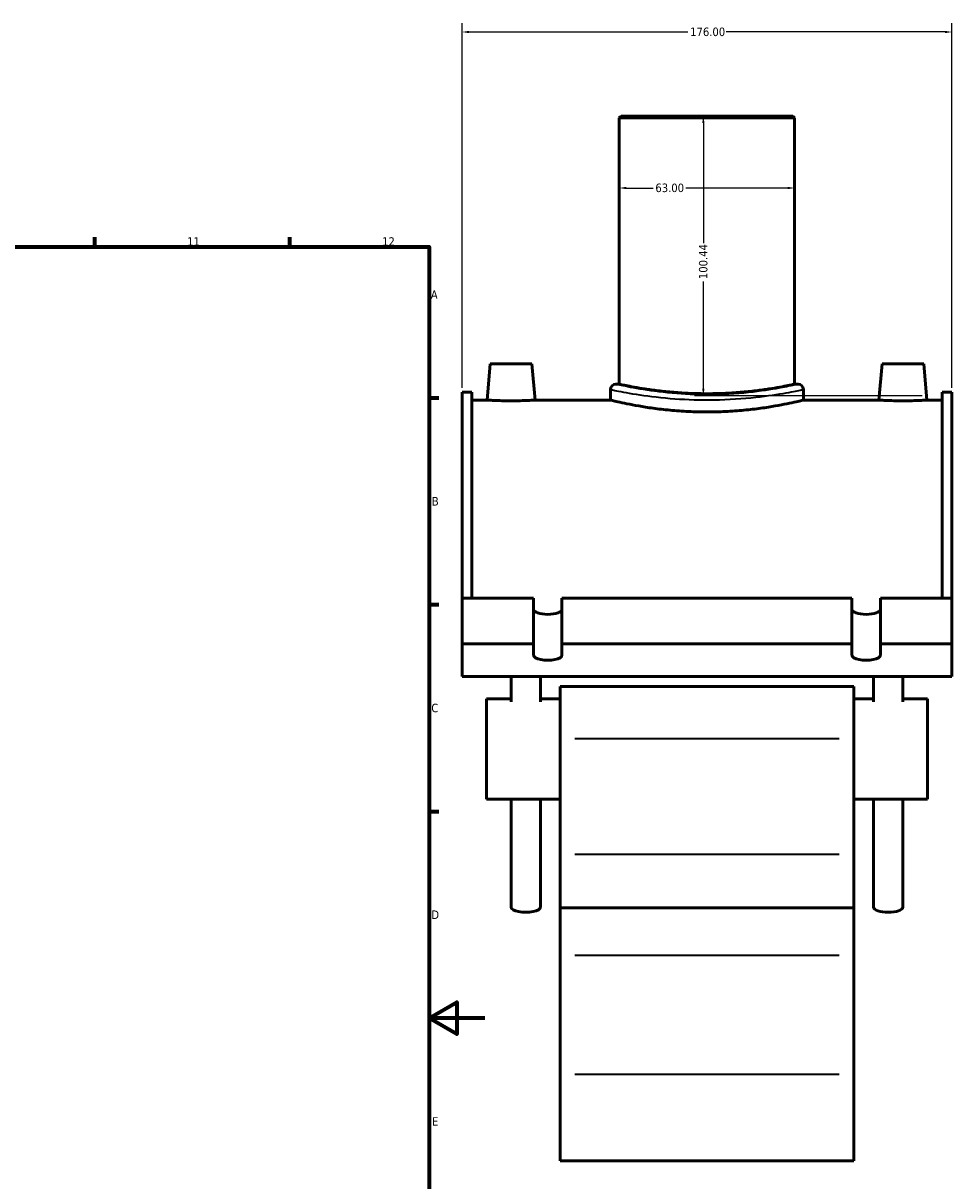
# Model space of a CAD drawing. Header units: millimetres. Extents: x -15 to 1174, y -66 to 1164.
# Tile 4 of 5: x 675 to 1009, y 239 to 654. Entities that reach past the tile are written whole.
import ezdxf

# ---------------------------------------------------------------- set-up
doc = ezdxf.new("R2010")
doc.units = ezdxf.units.MM
for name, color, linetype, lineweight in [('Border (ANSI)', 7, 'Continuous', 70), ('Dimension (ANSI)', 7, 'Continuous', 25), ('Visible (ANSI)', 7, 'Continuous', 50), ('Visible Narrow (ANSI)', 7, 'Continuous', 35)]:
    doc.layers.add(name, color=color, linetype=linetype, lineweight=lineweight)
doc.styles.add('Note Text (ANSI)', font='tahoma.ttf')
doc.dimstyles.new('Default - mm (ANSI)', dxfattribs={"dimtxt": 3.048, "dimasz": 2.5, "dimexe": 3.175, "dimexo": 1.6002, "dimgap": 0.8, "dimtad": 0, "dimtoh": 1, "dimrnd": 1e-08, "dimzin": 4, "dimdsep": 46, "dimtxsty": 'Note Text (ANSI)', "dimcen": 0.09, "dimdle": 10, "dimclrd": 256, "dimclre": 256, "dimclrt": 256, "dimadec": 1, "dimazin": 1, "dimtfac": 1, "dimtofl": 0, "dimtmove": 0, "dimatfit": 3, "dimfxl": 1, "dimtolj": 1, "dimtzin": 4, "dimlwd": -1, "dimlwe": -1, "dimarcsym": 0})

# ---------------------------------------------------------------- blocks, each defined once
blk = doc.blocks.new('Borders Default Border')
at = {"layer": 'Border (ANSI)'}
for p, q in [((700.83, 574), (700.83, 577.45)), ((770.92, 574), (770.92, 577.45)), ((821, 519.75), (824.45, 519.75)), ((821, 445.5), (824.45, 445.5)), ((821, 371.25), (824.45, 371.25))]:
    blk.add_line(p, q, dxfattribs=at)
at = {"layer": 'Border (ANSI)', "flags": 128}
for points in [[(20, 20), (20, 574), (821, 574), (821, 20), (20, 20)], [(841, 297), (821, 297), (831, 302.77), (831, 291.23), (821, 297)]]:
    blk.add_lwpolyline(points, dxfattribs=at)
at = {"layer": 'Border (ANSI)', "attachment_point": 7, "style": 'Note Text (ANSI)'}
for s, insert, char_height in [('11', (734.04, 574.4), 3.048), ('12', (804.13, 574.4), 3.048), ('A', (821.63, 555.35), 3.05), ('B', (821.99, 481.1), 3.05), ('C', (821.8, 406.8), 3.05), ('D', (821.81, 332.6), 3.05), ('E', (822.05, 258.35), 3.05)]:
    blk.add_mtext(s, dxfattribs=dict(at, insert=insert, char_height=char_height))
blk = doc.blocks.new('*D6')
at = {"layer": 'Defpoints', "color": 0, "transparency": 16777216}
for p in [(1008.87, 651.19), (832.87, 521.83), (1008.87, 521.83)]:
    blk.add_point(p, dxfattribs=at)
at = {"layer": 'Dimension (ANSI)', "transparency": 16777216}
for p, q in [((832.87, 523.43), (832.87, 654.37)), ((1008.87, 523.43), (1008.87, 654.37)), ((835.37, 651.19), (914.03, 651.19)), ((1006.37, 651.19), (927.71, 651.19))]:
    blk.add_line(p, q, dxfattribs=at)
for points in [[(835.37, 651.61), (835.37, 650.77), (832.87, 651.19)], [(1006.37, 651.61), (1006.37, 650.77), (1008.87, 651.19)]]:
    blk.add_solid(points, dxfattribs=at)
at = {"layer": 'Dimension (ANSI)', "transparency": 16777216, "insert": (914.83, 652.78), "char_height": 3.048, "attachment_point": 1, "style": 'Note Text (ANSI)'}
blk.add_mtext('\\A1;176.00', dxfattribs=at)
blk = doc.blocks.new('*D7')
at = {"layer": 'Defpoints', "color": 0, "transparency": 16777216}
for p in [(920.87, 620.99), (919.56, 520.55), (999.77, 520.55)]:
    blk.add_point(p, dxfattribs=at)
at = {"layer": 'Dimension (ANSI)', "transparency": 16777216}
for p, q in [((919.56, 618.49), (919.56, 575.36)), ((919.56, 523.05), (919.56, 561.62)), ((998.17, 520.55), (916.39, 520.55))]:
    blk.add_line(p, q, dxfattribs=at)
for points in [[(919.15, 618.49), (919.98, 618.49), (919.56, 620.99)], [(919.15, 523.05), (919.98, 523.05), (919.56, 520.55)]]:
    blk.add_solid(points, dxfattribs=at)
at = {"layer": 'Dimension (ANSI)', "transparency": 16777216, "insert": (917.98, 562.42), "char_height": 3.048, "attachment_point": 1, "rotation": 90, "style": 'Note Text (ANSI)'}
blk.add_mtext('\\A1;100.44', dxfattribs=at)
blk = doc.blocks.new('*D9')
at = {"layer": 'Defpoints', "color": 0, "transparency": 16777216}
for p in [(889.37, 595.15), (889.37, 595.15), (952.37, 595.15)]:
    blk.add_point(p, dxfattribs=at)
at = {"layer": 'Dimension (ANSI)', "transparency": 16777216}
for p, q in [((891.87, 595.15), (901.53, 595.15)), ((949.87, 595.15), (913.21, 595.15))]:
    blk.add_line(p, q, dxfattribs=at)
for points in [[(891.87, 595.57), (891.87, 594.74), (889.37, 595.15)], [(949.87, 595.57), (949.87, 594.74), (952.37, 595.15)]]:
    blk.add_solid(points, dxfattribs=at)
at = {"layer": 'Dimension (ANSI)', "transparency": 16777216, "insert": (902.33, 596.74), "char_height": 3.048, "attachment_point": 1, "style": 'Note Text (ANSI)'}
blk.add_mtext('\\A1;63.00', dxfattribs=at)

msp = doc.modelspace()

# ---------------------------------------------------------------- linework, layer by layer
at = {"layer": 'Visible (ANSI)'}
for p, q in [((889.9962, 620.9899), (889.3662, 620.3599)), ((952.3662, 620.3599), (889.3662, 620.3599)), ((889.3662, 620.3599), (889.3662, 524.6699)), ((889.9962, 620.9899), (951.7362, 620.9899)), ((951.7362, 620.9899), (952.3662, 620.3599)), ((952.3662, 620.3599), (952.3662, 524.6699)), ((842.9662, 531.9899), (841.8289, 518.9899)), ((842.9662, 531.9899), (857.9662, 531.9899)), ((857.9662, 531.9899), (859.1036, 518.9899)), ((983.7662, 531.9899), (982.6289, 518.9899)), ((998.7662, 531.9899), (983.7662, 531.9899)), ((998.7662, 531.9899), (999.9036, 518.9899)), ((889.3662, 524.6699), (888.1062, 524.6699)), ((953.6262, 524.6699), (952.3662, 524.6699)), ((832.8662, 447.8157), (832.8662, 521.8299)), ((836.3862, 521.8299), (832.8662, 521.8299)), ((836.3862, 521.8299), (836.3862, 447.8157)), ((886.2162, 522.7799), (886.2162, 518.9899)), ((955.5162, 522.7799), (955.5162, 518.9899)), ((1005.3462, 521.8299), (1005.3462, 447.8157)), ((1008.8662, 521.8299), (1005.3462, 521.8299)), ((1008.8662, 447.8157), (1008.8662, 521.8299)), ((836.3862, 518.9899), (841.8289, 518.9899)), ((859.1036, 518.9899), (886.2162, 518.9899)), ((955.5162, 518.9899), (982.6289, 518.9899)), ((999.9036, 518.9899), (1005.3462, 518.9899)), ((832.8662, 447.8157), (858.5662, 447.8157)), ((832.8662, 431.3711), (832.8662, 447.8157)), ((858.5662, 431.3711), (858.5662, 447.8157)), ((868.7662, 447.8157), (972.9662, 447.8157)), ((868.7662, 447.8157), (868.7662, 431.3711)), ((972.9662, 431.3711), (972.9662, 447.8157)), ((983.1662, 447.8157), (1008.8662, 447.8157)), ((983.1662, 447.8157), (983.1662, 431.3711)), ((1008.8662, 431.3711), (1008.8662, 447.8157)), ((832.8662, 431.3711), (858.5662, 431.3711)), ((832.8662, 419.7424), (832.8662, 431.3711)), ((858.5662, 427.301), (858.5662, 431.3711)), ((868.7662, 431.3711), (972.9662, 431.3711)), ((868.7662, 431.3711), (868.7662, 427.301)), ((972.9662, 427.301), (972.9662, 431.3711)), ((983.1662, 431.3711), (1008.8662, 431.3711)), ((983.1662, 431.3711), (983.1662, 427.301)), ((1008.8662, 431.3711), (1008.8662, 419.7424)), ((1008.8662, 419.7424), (832.8662, 419.7424)), ((850.4962, 419.7424), (850.4962, 410.5609)), ((860.9962, 419.7424), (860.9962, 410.5609)), ((868.0662, 416.1464), (868.0662, 397.4444)), ((868.0662, 416.1464), (973.6662, 416.1464)), ((973.6662, 397.4444), (973.6662, 416.1464)), ((980.7362, 410.5609), (980.7362, 419.7424)), ((991.2362, 410.5609), (991.2362, 419.7424)), ((841.6662, 411.6464), (841.6662, 375.6464)), ((841.6662, 411.6464), (850.4962, 411.6464)), ((860.9962, 411.6464), (868.0662, 411.6464)), ((973.6662, 411.6464), (980.7362, 411.6464)), ((991.2362, 411.6464), (1000.0662, 411.6464)), ((1000.0662, 375.6464), (1000.0662, 411.6464)), ((868.0662, 355.8897), (868.0662, 397.4444)), ((973.6662, 397.4444), (973.6662, 355.8897)), ((841.6662, 375.6464), (868.0662, 375.6464)), ((850.4962, 375.6464), (850.4962, 336.8007)), ((860.9962, 375.6464), (860.9962, 336.8007)), ((973.6662, 375.6464), (1000.0662, 375.6464)), ((980.7362, 336.8007), (980.7362, 375.6464)), ((991.2362, 336.8007), (991.2362, 375.6464)), ((868.0662, 336.6399), (868.0662, 355.8897)), ((973.6662, 355.8897), (973.6662, 336.6399)), ((868.0662, 336.6399), (868.0662, 319.6275)), ((868.0662, 336.6399), (973.6662, 336.6399)), ((973.6662, 319.6275), (973.6662, 336.6399)), ((868.0662, 276.8536), (868.0662, 319.6275)), ((973.6662, 319.6275), (973.6662, 276.8536)), ((868.0662, 276.8536), (868.0662, 245.7399)), ((973.6662, 245.7399), (973.6662, 276.8536)), ((868.0662, 245.7399), (973.6662, 245.7399))]:
    msp.add_line(p, q, dxfattribs=at)
for centre, start, end in [((888.1062, 522.7799), 90, 180), ((953.6262, 522.7799), 0, 90)]:
    msp.add_arc(centre, 1.89, start, end, dxfattribs=at)
for centre, major_axis, start_param, end_param in [((863.6662, 443.7457), (-5.1, 0), 0, 3.14159265), ((978.0662, 443.7457), (-5.1, 0), 0, 3.14159265), ((863.6662, 427.301), (5.1, 0), 3.14159265, 6.28318531), ((978.0662, 427.301), (5.1, 0), 3.14159265, 6.28318531), ((855.7462, 336.8007), (5.25, 0), 3.14159265, 6.28318531), ((985.9862, 336.8007), (-5.25, 0), 0, 3.14159265)]:
    msp.add_ellipse(centre, major_axis=major_axis, ratio=0.34202014, start_param=start_param, end_param=end_param, dxfattribs=at)
for points, knots in [([(920.8662, 521.2713), (918.882, 521.2713), (916.832, 521.3133), (912.7581, 521.4846), (910.7341, 521.6137), (906.8555, 521.9371), (904.9977, 522.1313), (901.5636, 522.5468), (899.9874, 522.7676), (897.1975, 523.1933), (895.8875, 523.4131), (893.5767, 523.825), (892.5757, 524.0166), (890.9664, 524.3347), (890.3569, 524.4612), (889.5567, 524.6288), (889.3662, 524.6699), (889.3662, 524.6699)], [0, 0, 0, 0, 0.59527557, 0.59527557, 1.19055114, 1.19055114, 1.78582671, 1.78582671, 2.38110228, 2.38110228, 2.97633447, 2.97633447, 3.57156666, 3.57156666, 4.16679885, 4.16679885, 4.76203104, 4.76203104, 4.76203104, 4.76203104]), ([(952.3662, 524.6699), (952.3662, 524.6699), (952.1758, 524.6288), (951.3756, 524.4612), (950.7661, 524.3347), (949.1568, 524.0166), (948.1558, 523.825), (945.845, 523.4131), (944.535, 523.1933), (941.7451, 522.7676), (940.1689, 522.5468), (936.7348, 522.1313), (934.877, 521.9371), (930.9984, 521.6137), (928.9744, 521.4846), (924.9005, 521.3133), (922.8505, 521.2713), (920.8662, 521.2713)], [14.28609311, 14.28609311, 14.28609311, 14.28609311, 14.88132529, 14.88132529, 15.47655748, 15.47655748, 16.07178967, 16.07178967, 16.66702186, 16.66702186, 17.26229743, 17.26229743, 17.857573, 17.857573, 18.45284857, 18.45284857, 19.04812414, 19.04812414, 19.04812414, 19.04812414]), ([(859.1036, 518.9899), (859.1036, 518.9899), (858.8875, 518.9761), (858.008, 518.9264), (857.3446, 518.8912), (855.8124, 518.8248), (854.8411, 518.7894), (852.7113, 518.7394), (851.5528, 518.7255), (849.3796, 518.7255), (848.2211, 518.7394), (846.0914, 518.7894), (845.1201, 518.8248), (843.5879, 518.8912), (842.9245, 518.9264), (842.045, 518.9761), (841.8289, 518.9899), (841.8289, 518.9899)], [1.30352054, 1.30352054, 1.30352054, 1.30352054, 1.62930106, 1.62930106, 1.95508158, 1.95508158, 2.28106133, 2.28106133, 2.60704107, 2.60704107, 2.93302082, 2.93302082, 3.25900057, 3.25900057, 3.58478109, 3.58478109, 3.91056161, 3.91056161, 3.91056161, 3.91056161]), ([(955.5162, 518.9899), (955.5162, 518.9899), (955.3063, 518.9381), (954.425, 518.7269), (953.754, 518.5675), (951.9831, 518.1667), (950.8819, 517.9252), (948.3408, 517.406), (946.9006, 517.1287), (943.8342, 516.5915), (942.1016, 516.3126), (938.3263, 515.7873), (936.2836, 515.5415), (932.0179, 515.1319), (929.7912, 514.9682), (925.308, 514.7509), (923.0513, 514.6975), (918.6812, 514.6975), (916.4245, 514.7509), (911.9413, 514.9682), (909.7146, 515.1319), (905.4489, 515.5415), (903.4062, 515.7873), (899.6309, 516.3126), (897.8983, 516.5915), (894.8319, 517.1287), (893.3917, 517.406), (890.8506, 517.9252), (889.7494, 518.1667), (887.9785, 518.5675), (887.3075, 518.7269), (886.4262, 518.9381), (886.2162, 518.9899), (886.2162, 518.9899)], [5.24375369, 5.24375369, 5.24375369, 5.24375369, 5.89918143, 5.89918143, 6.55460917, 6.55460917, 7.21003691, 7.21003691, 7.86546465, 7.86546465, 8.52097533, 8.52097533, 9.17648601, 9.17648601, 9.8319967, 9.8319967, 10.48750738, 10.48750738, 11.14301807, 11.14301807, 11.79852875, 11.79852875, 12.45403943, 12.45403943, 13.10955012, 13.10955012, 13.76497786, 13.76497786, 14.42040559, 14.42040559, 15.07583333, 15.07583333, 15.73126107, 15.73126107, 15.73126107, 15.73126107]), ([(999.9036, 518.9899), (999.9036, 518.9899), (999.6875, 518.9761), (998.808, 518.9264), (998.1446, 518.8912), (996.6124, 518.8248), (995.6411, 518.7894), (993.5113, 518.7394), (992.3528, 518.7255), (991.2662, 518.7255), (990.1796, 518.7255), (989.0211, 518.7394), (986.8914, 518.7894), (985.9201, 518.8248), (984.3879, 518.8912), (983.7245, 518.9264), (982.845, 518.9761), (982.6289, 518.9899), (982.6289, 518.9899)], [3.91056161, 3.91056161, 3.91056161, 3.91056161, 4.23634213, 4.23634213, 4.56212266, 4.56212266, 4.8881024, 4.8881024, 5.21408215, 5.21408215, 5.21408215, 5.5400619, 5.5400619, 5.86604164, 5.86604164, 6.19182216, 6.19182216, 6.51760269, 6.51760269, 6.51760269, 6.51760269])]:
    msp.add_open_spline(points, degree=3, knots=knots, dxfattribs=at)
at = {"layer": 'Visible Narrow (ANSI)'}
for p, q in [((873.3462, 397.4444), (968.3862, 397.4444)), ((873.3462, 355.8897), (968.3862, 355.8897)), ((873.3462, 319.6275), (968.3862, 319.6275)), ((873.3462, 276.8536), (968.3862, 276.8536))]:
    msp.add_line(p, q, dxfattribs=at)
for points, knots in [([(953.2198, 524.5775), (953.1183, 524.5549), (952.9976, 524.528), (951.9418, 524.2931), (950.2092, 523.9112), (945.0925, 522.9458), (941.5329, 522.3494), (933.1194, 521.3623), (928.2064, 520.9958), (918.7317, 520.8383), (914.2002, 520.9887), (905.5493, 521.6577), (901.4698, 522.1892), (894.5741, 523.2945), (891.8251, 523.8596), (889.3884, 524.3817), (888.8501, 524.5003), (888.5158, 524.5752)], [16.25010146, 16.25010146, 16.25010146, 16.25010146, 16.44808912, 16.44808912, 17.74546033, 17.74546033, 19.20098584, 19.20098584, 20.73095405, 20.73095405, 22.09491032, 22.09491032, 23.53193689, 23.53193689, 25.03502211, 25.03502211, 25.68567789, 25.68567789, 25.68567789, 25.68567789]), ([(886.6494, 522.6864), (887.003, 522.6125), (887.5723, 522.4954), (890.1497, 521.98), (893.0572, 521.4221), (900.3508, 520.3309), (904.6657, 519.8063), (913.8156, 519.1458), (918.6086, 518.9974), (928.6299, 519.1528), (933.8263, 519.5146), (942.7252, 520.4891), (946.4901, 521.0779), (951.902, 522.0309), (953.7346, 522.4079), (954.8513, 522.6398), (954.979, 522.6664), (955.0864, 522.6887)], [-25.68567789, -25.68567789, -25.68567789, -25.68567789, -25.03502211, -25.03502211, -23.53193689, -23.53193689, -22.09491032, -22.09491032, -20.73095405, -20.73095405, -19.20098584, -19.20098584, -17.74546033, -17.74546033, -16.44808912, -16.44808912, -16.25010146, -16.25010146, -16.25010146, -16.25010146])]:
    msp.add_open_spline(points, degree=3, knots=knots, dxfattribs=at)

# ---------------------------------------------------------------- block references
msp.add_blockref('Borders Default Border', (0, 0))

# ---------------------------------------------------------------- dimensions: what is measured, and where the dimension line sits
at = {"layer": 'Dimension (ANSI)'}
for base, p1, p2, angle, override, picture, middle in [((1008.8662, 651.1903), (832.8662, 521.8299), (1008.8662, 521.8299), 180, {"dimtoh": 0, "dimdec": 2, "dimtp": 0, "dimtm": 0, "dimtdec": 2, "dimatfit": 1}, '*D6', (920.8662, 651.1903)), ((919.5632, 520.5474), (920.8662, 620.9899), (999.7673, 520.5474), 90, {"dimtoh": 0, "dimdec": 2, "dimse1": 1, "dimtp": 0, "dimtm": 0, "dimtdec": 2, "dimatfit": 1}, '*D7', (919.5632, 568.4899)), ((889.3662, 595.1523), (952.3662, 595.1523), (889.3662, 595.1523), 180, {"dimtoh": 0, "dimdec": 2, "dimse1": 1, "dimse2": 1, "dimtp": 0, "dimtm": 0, "dimtdec": 2, "dimatfit": 1}, '*D9', (907.3662, 595.1523))]:
    dim = msp.add_linear_dim(base=base, p1=p1, p2=p2, angle=angle, dimstyle='Default - mm (ANSI)', override=override, dxfattribs=at)
    dim.commit()
    dim.dimension.update_dxf_attribs({"geometry": picture, "text_midpoint": middle, "dimtype": 160})

doc.saveas('drawing.dxf')
